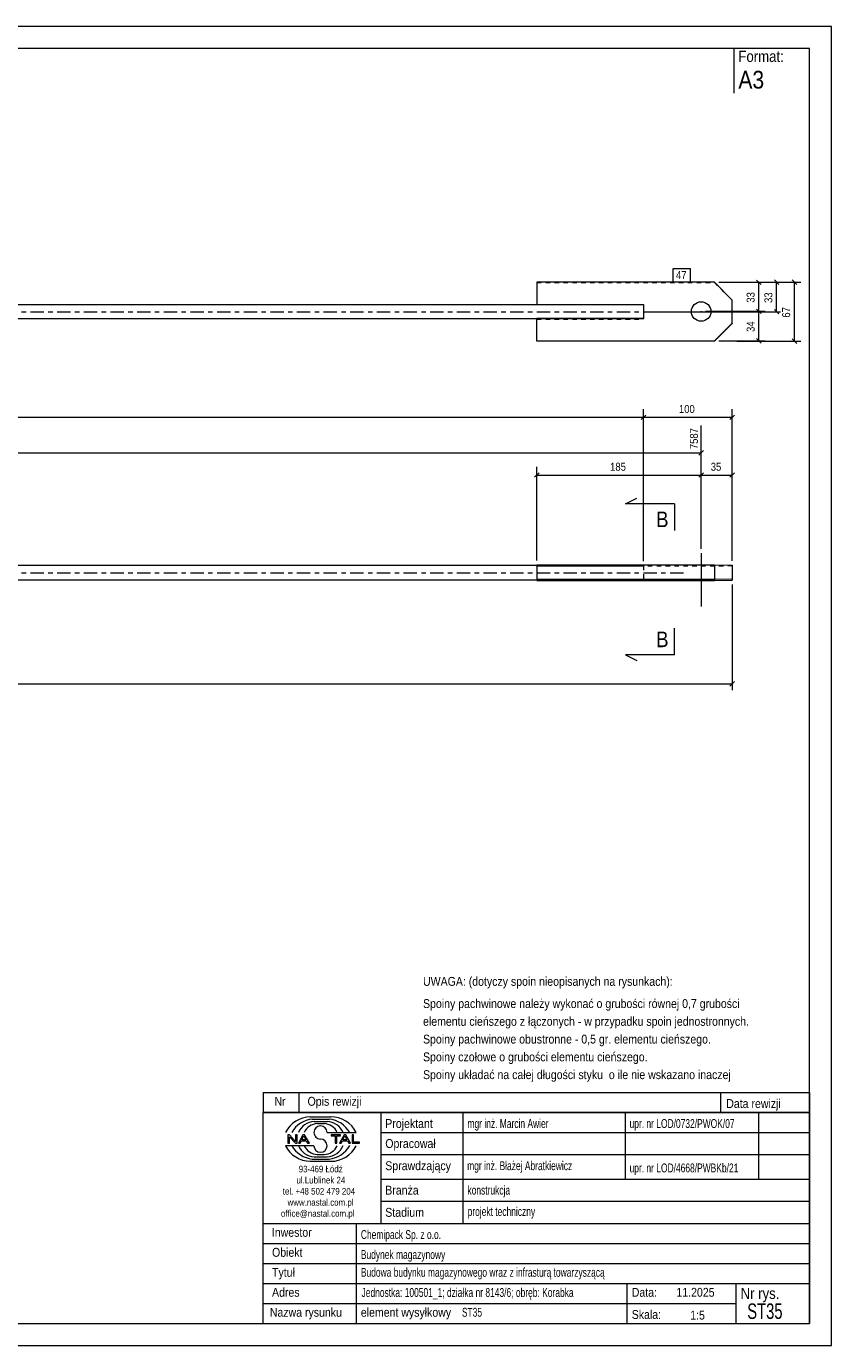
# Model space of a CAD drawing. Header units: millimetres. Extents: x 0 to 420, y 0 to 297.
# Tile 2 of 2: x 239 to 420, y 0 to 297. Entities that reach past the tile are written whole.
import ezdxf

# ---------------------------------------------------------------- set-up
doc = ezdxf.new("R2010")
doc.units = ezdxf.units.MM
for name, pattern in [('XKITLINE00', [0]), ('XKITLINE01', [4, 1, -1, 1, -1]), ('XKITLINE03', [6, 3, -1, 1, -1])]:
    doc.linetypes.add(name, pattern=pattern)
for name, color, linetype, lineweight in [('Arkusz rysunku', 3, 'Continuous', 0), ('Element', 2, 'Continuous', 0), ('Inny typ obiektu', 7, 'Continuous', 0), ('Przekrój', 7, 'Continuous', 0), ('Wymiar', 4, 'Continuous', 0), ('Znak elementu', 2, 'Continuous', 0), ('Śruba', 3, 'Continuous', 0)]:
    doc.layers.add(name, color=color, linetype=linetype, lineweight=lineweight)
doc.styles.add('ARIAL', font='ARIAL.TTF')

msp = doc.modelspace()

# ---------------------------------------------------------------- linework, layer by layer
at = {"layer": 'Arkusz rysunku', "linetype": 'XKITLINE00', "lineweight": 0}
for p, q in [((420, 297), (0, 297)), ((420, 297), (415, 297)), ((420, 0), (420, 297)), ((415, 292), (5, 292)), ((415, 5), (415, 292)), ((5, 5), (415, 5)), ((0, 0), (420, 0))]:
    msp.add_line(p, q, dxfattribs=at)
at = {"layer": 'Element', "linetype": 'XKITLINE00', "lineweight": 0}
for p, q in [((353.62, 239.4), (353.62, 234.36)), ((393.62, 239.4), (353.62, 239.4)), ((397.62, 235.4), (393.62, 239.4)), ((397.62, 230.12), (397.62, 235.4)), ((209.62, 234.36), (377.62, 234.36)), ((353.62, 234.4), (377.62, 234.4)), ((377.62, 234.4), (377.62, 231.2)), ((353.62, 231.16), (209.62, 231.16)), ((353.62, 226.2), (353.62, 231.2)), ((377.62, 231.2), (353.62, 231.2)), ((393.62, 226.2), (397.62, 230.2)), ((397.62, 230.12), (393.62, 226.12)), ((353.62, 226.12), (353.62, 226.2)), ((353.62, 226.2), (393.62, 226.2)), ((393.62, 226.12), (353.62, 226.12)), ((393.62, 226.12), (393.62, 226.2)), ((353.62, 175.6), (209.62, 175.6)), ((353.62, 175.78), (393.62, 175.78)), ((353.62, 175.78), (353.62, 172.46)), ((393.62, 175.78), (397.62, 175.68)), ((393.62, 175.78), (393.62, 172.58)), ((397.62, 175.68), (397.62, 172.36)), ((209.62, 172.4), (377.62, 172.4)), ((353.62, 172.58), (393.62, 172.58)), ((377.62, 172.46), (353.62, 172.46)), ((353.62, 172.38), (353.62, 172.4)), ((353.62, 172.27), (353.62, 172.38)), ((377.62, 172.38), (353.62, 172.38)), ((353.62, 172.27), (393.62, 172.27)), ((377.62, 172.42), (377.62, 172.46)), ((377.62, 172.4), (377.62, 172.42)), ((377.62, 172.4), (377.62, 172.38)), ((397.62, 172.48), (393.62, 172.58)), ((393.62, 172.27), (397.62, 172.36))]:
    msp.add_line(p, q, dxfattribs=at)
at = {"layer": 'Element', "linetype": 'XKITLINE01', "lineweight": 0}
for p, q in [((353.62, 239.32), (393.62, 239.32)), ((393.62, 239.32), (393.62, 239.4)), ((393.62, 239.32), (397.62, 235.32)), ((353.62, 234.32), (353.62, 234.4)), ((353.62, 234.32), (353.62, 234.36)), ((377.62, 234.32), (353.62, 234.32)), ((377.62, 234.36), (377.62, 231.16)), ((377.62, 231.16), (353.62, 231.16)), ((353.62, 231.12), (377.62, 231.12)), ((377.62, 231.12), (377.62, 231.2)), ((397.62, 230.2), (397.62, 230.12)), ((353.62, 226.2), (353.62, 226.12)), ((353.62, 175.66), (353.62, 175.78)), ((377.62, 175.66), (353.62, 175.66)), ((377.62, 175.6), (353.62, 175.6)), ((353.62, 175.46), (353.62, 175.58)), ((353.62, 175.58), (377.62, 175.58)), ((393.62, 175.46), (353.62, 175.46)), ((377.62, 175.62), (377.62, 175.66)), ((377.62, 175.66), (377.62, 172.4)), ((377.62, 175.58), (377.62, 175.62)), ((377.62, 175.6), (377.62, 172.4)), ((397.62, 175.56), (393.62, 175.46)), ((397.62, 175.68), (397.62, 175.56)), ((353.62, 172.46), (353.62, 172.4)), ((353.62, 172.27), (353.62, 172.38)), ((377.62, 172.42), (377.62, 172.58)), ((377.62, 172.4), (377.62, 172.42)), ((393.62, 172.58), (393.62, 172.27))]:
    msp.add_line(p, q, dxfattribs=at)
at = {"layer": 'Element', "linetype": 'XKITLINE03', "lineweight": 0}
for p, q in [((209.62, 232.76), (387.62, 232.76)), ((209.62, 174), (387.62, 174))]:
    msp.add_line(p, q, dxfattribs=at)
at = {"layer": 'Inny typ obiektu', "linetype": 'XKITLINE00', "lineweight": 0}
for p, q in [((398, 292), (398, 282)), ((292, 57), (292, 52.5)), ((292, 57), (415, 57)), ((300, 57), (300, 52.5)), ((395, 57), (395, 52.5)), ((415, 57), (415, 52.5)), ((415, 52.5), (292, 52.5)), ((292, 5), (292, 52.5)), ((292, 52.5), (415, 52.5)), ((302.62, 51.49), (307.23, 51.5)), ((303.07, 50.99), (306.86, 51)), ((303.46, 50.49), (306.45, 50.49)), ((318.5, 52.5), (318.5, 27.5)), ((337, 27.5), (337, 52.5)), ((373.5, 52.5), (373.5, 37.5)), ((403.5, 52.5), (403.5, 37.5)), ((415, 52.5), (415, 5)), ((304.2, 49.98), (305.73, 49.99)), ((306.42, 47.99), (312.98, 47.99)), ((318.5, 48), (415, 48)), ((303.43, 45.01), (297, 45.01)), ((297.93, 47.44), (297.57, 47.44)), ((297.57, 47.44), (297.57, 45.56)), ((297.57, 45.56), (297.9, 45.56)), ((297.9, 47.04), (299.29, 45.56)), ((297.9, 45.56), (297.9, 47.04)), ((299.31, 45.96), (297.93, 47.44)), ((299.29, 45.56), (299.65, 45.56)), ((299.65, 47.44), (299.31, 47.44)), ((299.31, 47.44), (299.31, 45.96)), ((299.65, 45.56), (299.65, 47.44)), ((300.96, 47.44), (299.94, 45.56)), ((299.94, 45.56), (300.31, 45.56)), ((300.31, 45.56), (300.61, 46.13)), ((300.61, 46.13), (301.71, 46.13)), ((300.71, 46.33), (301.14, 47.24)), ((301.6, 46.33), (300.71, 46.33)), ((301.33, 47.44), (300.96, 47.44)), ((301.14, 47.24), (301.6, 46.33)), ((302.41, 45.56), (301.33, 47.44)), ((301.71, 46.13), (302.02, 45.56)), ((302.02, 45.56), (302.41, 45.56)), ((309.43, 47.44), (307.34, 47.44)), ((307.34, 47.44), (307.34, 47.22)), ((307.34, 47.22), (308.21, 47.22)), ((308.21, 47.22), (308.21, 45.56)), ((308.21, 45.56), (308.56, 45.56)), ((308.56, 45.56), (308.56, 47.22)), ((308.56, 47.22), (309.43, 47.22)), ((310.21, 47.44), (309.2, 45.56)), ((309.2, 45.56), (309.57, 45.56)), ((309.43, 47.22), (309.43, 47.44)), ((309.57, 45.56), (309.86, 46.13)), ((309.86, 46.13), (310.96, 46.13)), ((309.96, 46.33), (310.39, 47.24)), ((310.86, 46.33), (309.96, 46.33)), ((310.59, 47.44), (310.21, 47.44)), ((310.4, 47.24), (310.39, 47.24)), ((310.4, 47.24), (310.86, 46.33)), ((311.67, 45.56), (310.59, 47.44)), ((310.96, 46.13), (311.27, 45.56)), ((311.27, 45.56), (311.67, 45.56)), ((312.36, 47.44), (312.01, 47.44)), ((312.01, 47.44), (312.01, 45.56)), ((312.01, 45.56), (313.66, 45.56)), ((312.36, 45.78), (312.36, 47.44)), ((313.66, 45.78), (312.36, 45.78)), ((313.66, 45.56), (313.66, 45.78)), ((303.07, 42.01), (306.86, 42)), ((303.46, 42.51), (306.45, 42.51)), ((304.2, 43.02), (305.73, 43.01)), ((318.5, 43), (415, 43)), ((302.62, 41.51), (307.23, 41.5)), ((318.5, 37.5), (415, 37.5)), ((318.5, 32.5), (415, 32.5)), ((292, 27.5), (415, 27.5)), ((313, 5), (313, 27.5)), ((292, 23), (415, 23)), ((292, 18.5), (415, 18.5)), ((292, 14), (415, 14)), ((374, 5), (374, 14)), ((398.5, 5), (398.5, 14)), ((292, 9.5), (398.5, 9.5)), ((292, 5), (415, 5))]:
    msp.add_line(p, q, dxfattribs=at)
for centre, radius, start, end in [((302.72, 45.08), 6.42, 90.8317, 153.0136), ((303.67, 45), 6.02, 95.7347, 150.2266), ((306.22, 46.41), 4.08, 22.7023, 86.7527), ((306.24, 44.98), 6.04, 29.8256, 84.1252), ((307.25, 45.07), 6.43, 27.0191, 90.199), ((303.7, 46.42), 4.07, 93.3428, 157.3393), ((304.33, 46.6), 3.38, 92.229, 155.8008), ((304.92, 47.99), 1.49, 0.0741, 179.9259), ((304.92, 47.99), 1.49, 179.9259, 270), ((305.59, 46.6), 3.39, 24.2351, 87.5913), ((302.72, 47.92), 6.42, 206.9864, 269.1683), ((303.67, 48), 6.02, 209.7734, 264.2653), ((303.7, 46.58), 4.07, 202.6607, 266.6572), ((304.33, 46.4), 3.38, 204.1992, 267.771), ((304.92, 45.01), 1.49, 180.0741, 359.9259), ((304.92, 45), 1.49, 0.0741, 90), ((305.59, 46.4), 3.39, 272.4087, 335.7649), ((306.22, 46.59), 4.08, 273.2473, 337.2977), ((306.24, 48.02), 6.04, 275.8748, 330.1744), ((307.25, 47.93), 6.43, 269.801, 332.9809)]:
    msp.add_arc(centre, radius, start, end, dxfattribs=at)
at = {"layer": 'Przekrój', "linetype": 'XKITLINE00', "lineweight": 0}
for p, q in [((373.62, 189.51), (376.12, 190.76)), ((378.62, 189.51), (373.62, 189.51)), ((384.62, 189.51), (378.62, 189.51)), ((384.62, 189.51), (384.62, 183.51)), ((384.62, 155.49), (384.62, 161.49)), ((373.62, 155.49), (376.12, 154.24)), ((378.62, 155.49), (373.62, 155.49)), ((384.62, 155.49), (378.62, 155.49))]:
    msp.add_line(p, q, dxfattribs=at)
at = {"layer": 'Wymiar', "linetype": 'XKITLINE00', "lineweight": 0}
for p, q in [((394.62, 239.4), (405.06, 239.4)), ((398.62, 239.4), (413.06, 239.4)), ((398.62, 239.4), (409.06, 239.4)), ((403.11, 239.9), (404.13, 238.89)), ((403.62, 232.86), (403.62, 239.4)), ((407.11, 239.91), (408.13, 238.89)), ((407.62, 232.76), (407.62, 239.4)), ((411.11, 239.91), (412.13, 238.89)), ((411.62, 226.12), (411.62, 239.4)), ((378.62, 232.76), (408.5, 232.76)), ((391.62, 232.86), (405.06, 232.86)), ((391.62, 232.86), (405.06, 232.86)), ((403.11, 233.37), (404.13, 232.36)), ((403.11, 233.37), (404.13, 232.36)), ((403.62, 226.2), (403.62, 232.86)), ((407.11, 233.27), (408.13, 232.25)), ((394.62, 226.2), (405.06, 226.2)), ((398.62, 226.12), (413.06, 226.12)), ((403.11, 226.71), (404.13, 225.69)), ((411.11, 226.63), (412.13, 225.62)), ((40.62, 209), (377.62, 209)), ((378.13, 209.51), (377.11, 208.5)), ((378.13, 209.51), (377.11, 208.5)), ((377.62, 176.6), (377.62, 210.86)), ((377.62, 176.6), (377.62, 210.86)), ((377.62, 209), (397.62, 209)), ((398.13, 209.51), (397.11, 208.5)), ((397.62, 176.68), (397.62, 210.86)), ((390.62, 179.41), (390.62, 207.16)), ((40.62, 201), (390.62, 201)), ((391.13, 201.51), (390.11, 200.5)), ((354.13, 196.51), (353.11, 195.5)), ((353.62, 176.78), (353.62, 197.86)), ((391.13, 196.51), (390.11, 195.5)), ((391.13, 196.51), (390.11, 195.5)), ((390.62, 179.41), (390.62, 197.86)), ((390.62, 179.41), (390.62, 197.86)), ((398.13, 196.51), (397.11, 195.5)), ((397.62, 176.68), (397.62, 197.86)), ((353.62, 196), (390.62, 196)), ((390.62, 196), (397.62, 196)), ((397.62, 171.36), (397.62, 147.56)), ((20.62, 149), (397.62, 149)), ((398.13, 149.51), (397.11, 148.5))]:
    msp.add_line(p, q, dxfattribs=at)
at = {"layer": 'Znak elementu', "linetype": 'XKITLINE00', "lineweight": 0}
for p, q in [((384.35, 242.5), (388.22, 242.5)), ((384.35, 239.5), (384.35, 242.5)), ((388.22, 239.5), (388.22, 242.5)), ((384.35, 239.5), (388.22, 239.5))]:
    msp.add_line(p, q, dxfattribs=at)
at = {"layer": 'Śruba', "linetype": 'XKITLINE00', "lineweight": 0}
for p, q in [((390.62, 232.86), (390.62, 232.58)), ((390.62, 178.41), (390.62, 166.42))]:
    msp.add_line(p, q, dxfattribs=at)
msp.add_circle((390.62, 232.8), 2.2, dxfattribs=at)

# ---------------------------------------------------------------- texts
at = {"layer": 'Inny typ obiektu', "style": 'ARIAL'}
for s, height, width, p in [('Format:', 2.5, 0.85, (399, 289)), ('A3', 4, 0.85, (399, 283)), ('UWAGA: (dotyczy spoin nieopisanych na rysunkach):', 2, 0.85, (328, 81)), ('Spoiny pachwinowe należy wykonać o grubości równej 0,7 grubości', 2, 0.85, (328, 76)), ('elementu cieńszego z łączonych - w przypadku spoin jednostronnych.', 2, 0.85, (328, 72)), ('Spoiny pachwinowe obustronne - 0,5 gr. elementu cieńszego.', 2, 0.85, (328, 68)), ('Spoiny czołowe o grubości elementu cieńszego.', 2, 0.85, (328, 64)), ('Spoiny układać na całej długości styku  o ile nie wskazano inaczej', 2, 0.85, (328, 60)), ('Nr', 2, 0.85, (294.54, 54)), ('Opis rewizji', 2, 0.85, (302, 54)), ('Data rewizji', 2, 0.85, (396.28, 53.5)), ('Projektant', 2, 0.85, (319.5, 49)), ('mgr inż. Marcin Awier', 2, 0.68, (338, 49)), ('upr. nr LOD/0732/PWOK/07', 2, 0.68, (374.5, 49)), ('Opracował', 2, 0.85, (319.5, 44.5)), ('Sprawdzający', 2, 0.85, (319.5, 39.5)), ('mgr inż. Błażej Abratkiewicz', 2, 0.68, (337.94, 39.5)), ('93-469 Łódź', 1.5, 0.85, (300, 39)), ('upr. nr LOD/4668/PWBKb/21', 2, 0.68, (374.5, 39)), ('ul.Lublinek 24', 1.5, 0.85, (299.5, 36.5)), ('Branża', 2, 0.85, (319.5, 34)), ('konstrukcja', 2, 0.68, (338, 34)), ('tel. +48 502 479 204', 1.5, 0.85, (296.41, 34)), ('www.nastal.com.pl', 1.5, 0.85, (297.5, 31.5)), ('office@nastal.com.pl', 1.5, 0.85, (296, 29)), ('Stadium', 2, 0.85, (319.5, 29)), ('projekt techniczny', 2, 0.68, (338.04, 29.19)), ('Inwestor', 2, 0.85, (293.96, 24.5)), ('Chemipack Sp. z o.o.', 2, 0.68, (314, 24)), ('Obiekt', 2, 0.85, (294, 20)), ('Budynek magazynowy', 2, 0.68, (314, 19.5)), ('Tytuł', 2, 0.85, (294, 15.5)), ('Budowa budynku magazynowego wraz z infrasturą towarzyszącą', 2, 0.68, (314, 15.5)), ('Adres', 2, 0.85, (294, 11)), ('Jednostka: 100501_1; działka nr 8143/6; obręb: Korabka', 2, 0.68, (314.16, 10.96)), ('Data:', 2, 0.85, (375, 11)), ('11.2025', 2, 0.85, (385.06, 11)), ('Nr rys.', 2.5, 0.85, (399.5, 10.5)), ('ST35', 3.5, 0.68, (401, 6)), ('Nazwa rysunku', 2, 0.85, (293.5, 6.5)), ('element wysyłkowy', 2, 0.85, (314, 6.5)), ('ST35', 2, 0.68, (336.75, 6.5)), ('Skala:', 2, 0.85, (375, 6)), ('1:5', 2, 0.85, (388.16, 5.85))]:
    msp.add_text(s, height=height, dxfattribs=dict(at, width=width)).set_placement(p)
at = {"layer": 'Przekrój', "style": 'ARIAL', "width": 0.85}
for p in [(380.51, 184.26), (380.51, 157.24)]:
    msp.add_text('B', height=3.5, dxfattribs=at).set_placement(p)
at = {"layer": 'Wymiar', "style": 'ARIAL', "width": 0.85}
for s, p in [('33', (402.66, 234.79)), ('33', (406.66, 234.74)), ('67', (410.66, 231.43)), ('34', (402.66, 228.2)), ('7587', (389.9, 201.82))]:
    msp.add_text(s, height=1.8, rotation=90.0002, dxfattribs=at).set_placement(p)
for s, p in [('100', (385.62, 209.96)), ('185', (370.12, 196.96)), ('35', (392.78, 196.96))]:
    msp.add_text(s, height=1.8, dxfattribs=at).set_placement(p)
at = {"layer": 'Znak elementu', "style": 'ARIAL', "width": 0.85}
msp.add_text('47', height=1.8, dxfattribs=at).set_placement((384.95, 240.1))

doc.saveas('drawing.dxf')
